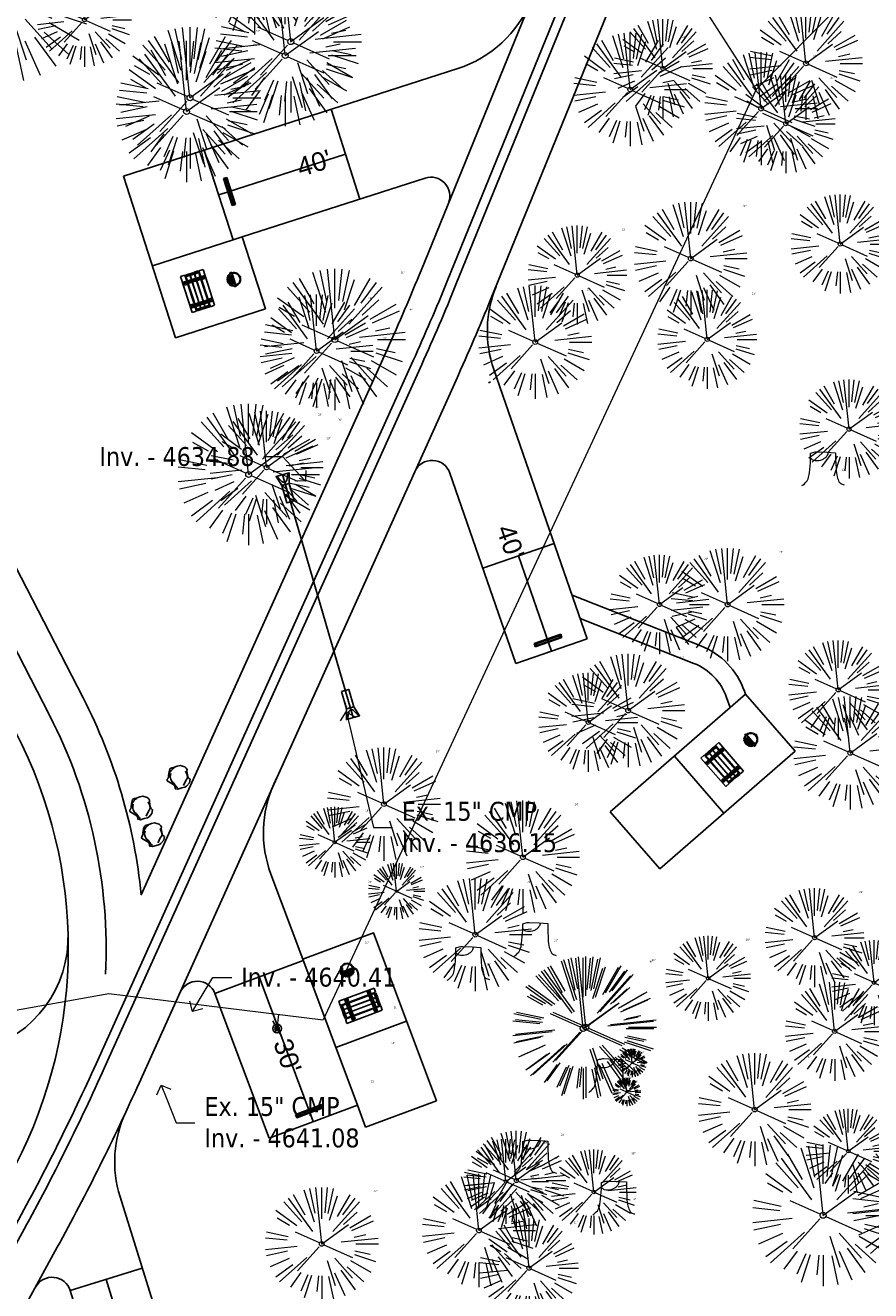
# Model space of a CAD drawing. Header units: feet. Extents: x 1134296 to 1140710, y 647902 to 649877.
# Tile 22 of 34: x 1134946 to 1135125, y 648709 to 648977. Entities that reach past the tile are written whole.
import ezdxf
from ezdxf import colors
from ezdxf.entities.mleader import LeaderData, LeaderLine
from ezdxf.math import Vec2, Vec3

# ---------------------------------------------------------------- set-up
doc = ezdxf.new("R2010")
doc.units = ezdxf.units.FT
doc.header["$MEASUREMENT"] = 0
for name, color, linetype, lineweight in [('-ANGLE-IRON', 8, 'Continuous', 25), ('V-SITE-VEGE', 8, 'Continuous', 18), ('V-SITE-VEGE-TEXT', 8, 'Continuous', 18), ('V-UTIL-WATR-LINE', 8, 'Continuous', 15)]:
    doc.layers.add(name, color=color, linetype=linetype, lineweight=lineweight)
for name, color, linetype in [('-BOLTS-LAGS-SCREWS', 7, 'Continuous'), ('-CONCRETE', 9, 'Continuous'), ('-HARDWARE', 7, 'Continuous'), ('-TIMBER', 5, 'Continuous'), ('C-CAMPSITE-PADS', 6, 'Continuous'), ('C-PRKG-WHEL-STOP', 9, 'Continuous'), ('C-ROAD-ASPHALT', 1, 'Continuous'), ('C-UTIL-WATER-MEP', 7, 'Continuous'), ('L-BARRIERROCK', 6, 'Continuous')]:
    doc.layers.add(name, color=color, linetype=linetype)
doc.layers.add('V-ANNO-TEXT', color=7, linetype='Continuous', lineweight=13, plot=False)
doc.styles.add('Arial', font='arial.ttf', dxfattribs={"height": 180})
doc.styles.add('SEI-Dim & Leader', font='tahoma.ttf')

# ---------------------------------------------------------------- blocks, each defined once
blk = doc.blocks.new('V-UTIL-IRRI-Spigot')
for points in [[(-1, 1.73), (-0.5, 0.87)], [(-0.5, -0.87), (0.5, 0.87)], [(0.5, -0.87), (1, -1.73)]]:
    blk.add_lwpolyline(points)
for radius in [1, 0.5]:
    blk.add_circle((0, 0), radius)
blk = doc.blocks.new('*U844', base_point=(1134998.911, 648764.627))
at = {"xscale": 0.9237604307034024, "yscale": 0.9237604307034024, "zscale": 0.9237604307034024}
blk.add_blockref('V-UTIL-IRRI-Spigot', (1134998.911, 648764.627), dxfattribs=at)
blk = doc.blocks.new('V-SITE-VEGE-Coniferious Tree 2')
at = {"color": 0, "linetype": 'ByBlock'}
for p, q in [((-0.0626, 0.1926), (-0.1545, 0.4755)), ((-0.0575, 0.2704), (-0.104, 0.4891)), ((-0.0003, 0.0026), (-0.0523, 0.4973)), ((0, 0.2219), (0, 0.5)), ((0.0289, 0.2753), (0.0522, 0.4973)), ((0.0572, 0.2693), (0.1039, 0.4891)), ((-0.0791, 0.1089), (-0.2939, 0.4045)), ((-0.146, 0.2528), (-0.25, 0.433)), ((0.0685, 0.211), (0.1382, 0.4256)), ((0.1391, 0.2411), (0.25, 0.433)), ((0.1869, 0.2573), (0.2939, 0.4045)), ((-0.1757, 0.1951), (-0.3346, 0.3716)), ((0.0978, 0.1086), (0.3345, 0.3716)), ((-0.2201, 0.1599), (-0.4046, 0.2939)), ((-0.2844, 0.1642), (-0.3931, 0.227)), ((0.192, 0.1729), (0.3116, 0.2806)), ((0.2488, 0.1436), (0.433, 0.25)), ((-0.0009, -0.0007), (0.235, 0.1707)), ((0.2659, 0.1184), (0.4568, 0.2034)), ((-0.2961, 0.0629), (-0.4891, 0.1039)), ((-0.0199, 0.0089), (-0.2319, 0.1032)), ((0.2873, 0.0611), (0.3885, 0.0826)), ((-0.306, 0.0322), (-0.4973, 0.0523)), ((0.1731, 0.0182), (0.4972, 0.0523)), ((0.3025, 0), (0.5, 0)), ((-0.2183, -0.0229), (-0.4973, -0.0523)), ((-0.3022, -0.0642), (-0.4891, -0.1039)), ((-0.023, -0.0255), (-0.2138, -0.2374)), ((0.0185, -0.0083), (0.272, -0.1211)), ((0.2936, -0.0624), (0.4274, -0.0908)), ((-0.2881, -0.1283), (-0.4568, -0.2034)), ((-0.132, -0.1189), (-0.3716, -0.3346)), ((0.0478, -0.1473), (0.1192, -0.3671)), ((0.1144, -0.1271), (0.2718, -0.3019)), ((0.2555, -0.1475), (0.433, -0.25)), ((0.2891, -0.094), (0.4755, -0.1545)), ((-0.2545, -0.1849), (-0.4046, -0.2939)), ((0.2254, -0.2029), (0.3716, -0.3346)), ((-0.1843, -0.2536), (-0.2767, -0.3808)), ((-0.1214, -0.2725), (-0.1856, -0.4168)), ((-0.091, -0.2799), (-0.1545, -0.4755)), ((-0.0297, -0.2818), (-0.0443, -0.4216)), ((0, -0.2818), (0, -0.5)), ((0.061, -0.2873), (0.1039, -0.4891)), ((0.1131, -0.2541), (0.2033, -0.4568)), ((0.1689, -0.2325), (0.2939, -0.4045))]:
    blk.add_line(p, q, dxfattribs=at)
blk.add_circle((0, 0), 0.0208)
blk = doc.blocks.new('_Open90')
at = {"color": 0, "linetype": 'ByBlock', "lineweight": -2}
for p, q in [((0, 0), (-1, 0)), ((-0.5, 0.5), (0, 0)), ((0, 0), (-0.5, -0.5))]:
    blk.add_line(p, q, dxfattribs=at)
blk = doc.blocks.new('*U897', base_point=(1134998.911, 648764.627))
at = {"xscale": 0.9237604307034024, "yscale": 0.9237604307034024, "zscale": 0.9237604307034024}
blk.add_blockref('V-UTIL-IRRI-Spigot', (1134998.911, 648764.627), dxfattribs=at)
blk = doc.blocks.new('V-SITE-VEGE-Stump')
for points in [[(-0.1229, -0.0143, 0.052613), (-0.0986, 0.0077, 0.106195), (-0.0905, 0.0219, 0.044862), (-0.0837, 0.0527, 0.020074), (-0.0776, 0.1229, 0.011675), (-0.0773, 0.1364, 0.007866), (-0.0776, 0.1565)], [(-0.0776, 0.1565, -0.027668), (-0.0534, 0.1634, -0.067978), (-0.0432, 0.1643), (0.0086, 0.1616), (0.054, 0.1591)], [(0.0151, 0.1613, -0.082864), (0.0081, 0.142, -0.111324), (-0.0021, 0.1306, -0.039313), (-0.0159, 0.1223, -0.049197), (-0.028, 0.1177, -0.066002), (-0.0447, 0.1155, -0.070187), (-0.0604, 0.1177, -0.114859), (-0.0685, 0.1223, -0.075938), (-0.0773, 0.1332)], [(0.054, 0.1591, 0.004334), (0.0538, 0.1369, 0.008344), (0.054, 0.1254), (0.0561, 0.0762, 0.046252), (0.0624, 0.0317, 0.069625), (0.0733, 0.0038, 0.149725), (0.0794, -0.002, 0.058523), (0.0992, -0.0091)]]:
    blk.add_lwpolyline(points, format="xyb")
blk = doc.blocks.new("5'_BarrierRock")
at = {"layer": 'L-BARRIERROCK', "flags": 128}
for points in [[(3.8, 25.2), (-4, 23.4), (-10.8, 21), (-17.7, 19.5), (-22.2, 16.5), (-24.3, 10.3), (-26.1, 0.1), (-25.5, -2.9), (-27, -7), (-29.1, -9.7), (-29.4, -13.3), (-11.1, -24.7), (-9.1, -29.7), (-9.1, -31.5), (-8.8, -33.6), (-1.9, -34.5), (7.7, -31.8), (16, -30), (19.6, -27.4), (27.1, -18.7), (28.9, -9.4), (24.1, -5.6), (22, 1.6), (21.4, 6.1), (20.8, 11.2), (21.1, 15.1), (19, 18.6), (15.2, 22.2), (3.8, 25.2)], [(-24.3, -3.8), (-24.3, 1.3), (-22.2, 8.2), (-18.6, 13.3), (-14.4, 18), (-11.4, 19.8)], [(-20.4, 4.6), (-21.9, -2.6), (-21.3, -6.4), (-20.4, -9.4), (-17.1, -15.7), (-12.9, -19), (-7, -26.8), (-5.5, -29.4), (-3.4, -30.6), (-1.9, -30.6)], [(17.5, 10.9), (21.6, 1.5), (22.6, -6.1), (17.2, -14.2), (15.4, -18.4), (13.4, -22.9), (12.2, -25.6)]]:
    blk.add_lwpolyline(points, dxfattribs=at)
blk = doc.blocks.new('*U1420')
at = {"flags": 128}
blk.add_lwpolyline([(-0.18, -2.31), (-1.38, -0.4), (1.38, 0.4), (1.38, -1.86)], dxfattribs=at)
blk.add_lwpolyline([(1.2, 0.35), (0.91, -1.14, -0.609257), (-0.16, -1.45), (-1.2, -0.35)], format="xyb", dxfattribs=at)
blk.add_lwpolyline([(2.45, -5.54), (0.89, -5.99), (-0.18, -2.31), (1.38, -1.86)], close=True, dxfattribs=at)
at = {"layer": 'Defpoints'}
blk.add_text('15" FES', height=0.2, rotation=106.1174, dxfattribs=at).set_placement((1.69, -3.21))
blk = doc.blocks.new('*U1418')
at = {"flags": 128}
blk.add_lwpolyline([(-2.45, 5.54), (-0.89, 5.99), (0.18, 2.31), (-1.38, 1.86)], close=True, dxfattribs=at)
blk.add_lwpolyline([(0.18, 2.31), (1.38, 0.4), (-1.38, -0.4), (-1.38, 1.86)], dxfattribs=at)
blk.add_lwpolyline([(-1.2, -0.35), (-0.91, 1.14, -0.609257), (0.16, 1.45), (1.2, 0.35)], format="xyb", dxfattribs=at)
at = {"layer": 'Defpoints'}
blk.add_text('15" FES', height=0.2, rotation=286.1174, dxfattribs=at).set_placement((-1.69, 3.21))
blk = doc.blocks.new('Wheel_Stop')
for points in [[(-36, 6.75), (36, 6.75)], [(-36, -2.25), (-36, 6.75)], [(-35.625, 4.5), (-36, 6.75)], [(-35.625, 0), (-36, -2.25)], [(-35.955, 6.48), (35.955, 6.48)], [(-35.625, 4.5), (-35.625, 0)], [(-35.625, 4.5), (35.625, 4.5)], [(-35.625, 0), (35.625, 0)], [(35.625, 4.5), (36, 6.75)], [(35.625, 4.5), (35.625, 0)], [(35.625, 0), (36, -2.25)], [(36, -2.25), (36, 6.75)], [(-36, -2.25), (36, -2.25)], [(-35.955, -1.98), (35.955, -1.98)]]:
    blk.add_lwpolyline(points)
for centre in [(-30, 2.25), (30, 2.25)]:
    blk.add_circle(centre, 0.5)
blk = doc.blocks.new('10FT_Precast Table')
at = {"layer": '-ANGLE-IRON'}
for p, q in [((-43.5, 15.3), (-46.5, 15.3)), ((-46.5, 15.3), (-46.5, -15.3)), ((-43.5, -15.3), (-43.5, 15.3)), ((-28.5, 21.1), (-28.5, 27.6)), ((-28.5, 27.6), (-24.5, 27.6)), ((-24.5, 21.1), (-28.5, 21.1)), ((-25.5, 15.3), (-28.5, 15.3)), ((-28.5, 15.3), (-28.5, -15.3)), ((-25.5, -15.3), (-25.5, 15.3)), ((-24.5, 27.6), (-24.5, 21.1)), ((28.5, 21.1), (28.5, 27.6)), ((28.5, 27.6), (32.5, 27.6)), ((32.5, 21.1), (28.5, 21.1)), ((32.5, 15.3), (29.5, 15.3)), ((29.5, 15.3), (29.5, -15.3)), ((32.5, 27.6), (32.5, 21.1)), ((32.5, -15.3), (32.5, 15.3)), ((46.5, 15.3), (43.5, 15.3)), ((43.5, 15.3), (43.5, -15.3)), ((46.5, -15.3), (46.5, 15.3)), ((-46.5, -15.3), (-43.5, -15.3)), ((-28.5, -15.3), (-25.5, -15.3)), ((-28.5, -27.6), (-28.5, -21.1)), ((-28.5, -21.1), (-24.5, -21.1)), ((-24.5, -27.6), (-28.5, -27.6)), ((-24.5, -21.1), (-24.5, -27.6)), ((28.5, -27.6), (28.5, -21.1)), ((28.5, -21.1), (32.5, -21.1)), ((32.5, -27.6), (28.5, -27.6)), ((29.5, -15.3), (32.5, -15.3)), ((32.5, -21.1), (32.5, -27.6)), ((43.5, -15.3), (46.5, -15.3))]:
    blk.add_line(p, q, dxfattribs=at)
at = {"layer": '-BOLTS-LAGS-SCREWS'}
for centre in [(-45, 14.3), (-45, 8.8), (-45, 2.8), (-27, 14.3), (-27, 8.8), (-27, 2.8), (-26.5, 26.1), (-26.5, 22.6), (30.5, 26.1), (30.5, 22.6), (31, 14.3), (31, 8.8), (31, 2.8), (45, 14.3), (45, 8.8), (45, 2.8), (-45, -2.8), (-45, -8.8), (-45, -14.3), (-27, -2.8), (-27, -8.8), (-27, -14.3), (-26.5, -22.6), (-26.5, -26.1), (30.5, -22.6), (30.5, -26.1), (31, -2.8), (31, -8.8), (31, -14.3), (45, -2.8), (45, -8.8), (45, -14.3)]:
    blk.add_circle(centre, 0.156, dxfattribs=at)
at = {"layer": '-CONCRETE'}
for p, q in [((-32, -30), (-32, 30)), ((-28.5, 30), (-28.5, 27.6)), ((-28.5, -27.1), (-28.5, 27.1)), ((32.5, 30), (32.5, 27.6)), ((32.5, -27.1), (32.5, 27.1)), ((36, -30), (36, 30)), ((-28.5, -30), (-28.5, -27.6)), ((32.5, -27.6), (32.5, -30))]:
    blk.add_line(p, q, dxfattribs=at)
at = {"layer": '-TIMBER'}
for p, q in [((-48, 18.7), (-48, 30)), ((-48, 30), (48, 30)), ((-48, 18.7), (48, 18.7)), ((-48, 5.9), (-48, 17.1)), ((-48, 17.1), (48, 17.1)), ((-48, 5.9), (48, 5.9)), ((-48, -5.6), (-48, 5.6)), ((-48, 5.6), (48, 5.6)), ((48, 18.7), (48, 30)), ((48, 17.1), (48, 5.9)), ((48, 5.6), (48, -5.6)), ((48, -5.6), (-48, -5.6)), ((-48, -17.1), (-48, -5.9)), ((48, -5.9), (-48, -5.9)), ((48, -17.1), (-48, -17.1)), ((-48, -30), (-48, -18.7)), ((-48, -18.7), (48, -18.7)), ((-48, -30), (48, -30)), ((48, -5.9), (48, -17.1)), ((48, -30), (48, -18.7))]:
    blk.add_line(p, q, dxfattribs=at)
blk = doc.blocks.new('*X1314')
at = {"color": 0}
for p, q in [((146.1, 353.6), (146.1, 353.7)), ((146.1, 352.9), (146.8, 353.6)), ((146.1, 352.5), (146.8, 353.3)), ((146.1, 351.8), (146.8, 352.6)), ((146.1, 351.5), (146.8, 352.2)), ((146.1, 350.8), (146.8, 351.5)), ((146.3, 350.7), (146.8, 351.2))]:
    blk.add_line(p, q, dxfattribs=at)
blk = doc.blocks.new('Pilot Rocks FS-30_18_PA')
at = {"layer": '-HARDWARE'}
for p, q in [((-8.8, 0), (-17.9, 0)), ((-17.9, 0), (-12.8, 0)), ((-10.2, 0), (10.2, 0)), ((8.8, 0), (17.9, 0)), ((12.8, 0), (17.9, 0)), ((-18.9, -1.4), (-18.9, -1)), ((-18.9, -1.4), (-18.9, -1)), ((-18.9, -4.6), (-18.9, -1.4)), ((-18.9, -1.4), (-18.9, -1.4)), ((-18.2, -1.4), (-18.2, -1)), ((-18.2, -1), (-18.2, -1.4)), ((-18.2, -1.4), (-18.1, -1.4)), ((-18.1, -1.4), (-18.1, -4.6)), ((-8.8, -0.6), (-17.9, -0.6)), ((-13.3, -0.6), (-17.9, -0.6)), ((-10.2, -0.6), (10.2, -0.6)), ((-10.2, -0.6), (-10.2, -11.3)), ((-10.2, -11.3), (-10.2, -14.8)), ((-10.2, -13.7), (-10.2, -14.8)), ((-9.5, -0.6), (-9.5, -11.3)), ((-9.5, -11.3), (-9.5, -14.8)), ((-9.5, -11.6), (9.5, -11.6)), ((-9.5, -12.3), (9.5, -12.3)), ((-9.5, -14.8), (-9.5, -14.5)), ((-8.8, -0.6), (-8.8, -11.6)), ((-8.3, -0.6), (-8.3, -11.6)), ((-7.5, -0.6), (-7.5, -11.6)), ((-7, -0.6), (-7, -11.6)), ((-6.2, -0.6), (-6.2, -11.6)), ((-5.7, -0.6), (-5.7, -11.6)), ((-4.9, -0.6), (-4.9, -11.6)), ((-4.3, -0.6), (-4.3, -11.6)), ((-3.6, -0.6), (-3.6, -11.6)), ((-3, -0.6), (-3, -11.6)), ((-2.2, -0.6), (-2.2, -11.6)), ((-1.7, -0.6), (-1.7, -11.6)), ((-0.9, -0.6), (-0.9, -11.6)), ((-0.4, -0.6), (-0.4, -11.6)), ((0.4, -0.6), (0.4, -11.6)), ((0.9, -0.6), (0.9, -11.6)), ((1.7, -0.6), (1.7, -11.6)), ((2.2, -0.6), (2.2, -11.6)), ((3, -0.6), (3, -11.6)), ((3.6, -0.6), (3.6, -11.6)), ((4.3, -0.6), (4.3, -11.6)), ((4.9, -0.6), (4.9, -11.6)), ((5.7, -0.6), (5.7, -11.6)), ((6.2, -0.6), (6.2, -11.6)), ((7, -0.6), (7, -11.6)), ((7.5, -0.6), (7.5, -11.6)), ((8.3, -0.6), (8.3, -11.6)), ((8.8, -0.6), (8.8, -11.6)), ((17.9, -0.6), (8.8, -0.6)), ((9.5, -0.6), (9.5, -11.3)), ((9.5, -11.3), (9.5, -14.8)), ((9.5, -14.5), (9.5, -14.8)), ((10.2, -0.6), (10.2, -11.3)), ((10.2, -11.3), (10.2, -14.8)), ((10.2, -14.8), (10.2, -13.7)), ((18.1, -4.6), (18.1, -1.4)), ((18.1, -1.4), (18.2, -1.4)), ((18.9, -4.6), (18.1, -4.6)), ((18.2, -1.4), (18.2, -1)), ((18.2, -1.4), (18.2, -1)), ((18.9, -1.4), (18.9, -1)), ((18.9, -1), (18.9, -1.4)), ((18.9, -1.4), (18.9, -1.4)), ((18.9, -1.4), (18.9, -4.6))]:
    blk.add_line(p, q, dxfattribs=at)
at = {"layer": '-HARDWARE', "flags": 128}
for points in [[(0, 18.2, 1), (-0.6, 18.2), (-0.6, 15, 1), (0, 15), (0, 18.2)], [(-11.8, -8.9, -1), (-11.3, -9.4), (-13.5, -11.7, -1), (-14, -11.3), (-11.8, -8.9)], [(11.8, -8.9, 1), (11.3, -9.4), (13.5, -11.7, 1), (14, -11.3), (11.8, -8.9)]]:
    blk.add_lwpolyline(points, format="xyb", dxfattribs=at)
at = {"layer": '-HARDWARE'}
for points in [[(-18.9, -4.6), (-18.9, -1.4), (-18.1, -1.4), (-18.1, -4.6)], [(-7.5, -11.6), (-8.3, -11.6), (-8.3, -0.6), (-7.5, -0.6)], [(-6.2, -11.6), (-7, -11.6), (-7, -0.6), (-6.2, -0.6)], [(-4.9, -11.6), (-5.7, -11.6), (-5.7, -0.6), (-4.9, -0.6)], [(-3.6, -11.6), (-4.3, -11.6), (-4.3, -0.6), (-3.6, -0.6)], [(-2.2, -11.6), (-3, -11.6), (-3, -0.6), (-2.2, -0.6)], [(-0.9, -11.6), (-1.7, -11.6), (-1.7, -0.6), (-0.9, -0.6)], [(-0.4, -11.6), (0.4, -11.6), (0.4, -0.6), (-0.4, -0.6)], [(0.9, -11.6), (1.7, -11.6), (1.7, -0.6), (0.9, -0.6)], [(2.2, -11.6), (3, -11.6), (3, -0.6), (2.2, -0.6)], [(3.6, -11.6), (4.3, -11.6), (4.3, -0.6), (3.6, -0.6)], [(4.9, -11.6), (5.7, -11.6), (5.7, -0.6), (4.9, -0.6)], [(6.2, -11.6), (7, -11.6), (7, -0.6), (6.2, -0.6)], [(7.5, -11.6), (8.3, -11.6), (8.3, -0.6), (7.5, -0.6)], [(18.9, -4.6), (18.9, -1.4), (18.1, -1.4), (18.1, -4.6)]]:
    blk.add_lwpolyline(points, close=True, dxfattribs=at)
for centre, radius, start, end in [((-17.9, -1), 1, 90, 180), ((-17.9, -1), 1, 90, 180), ((0, 0), 17.1, 0.1484, 179.8516), ((0, 0), 15.7, 0.161, 179.839), ((17.9, -1), 1, 0, 90), ((17.9, -1), 1, 0, 90), ((-17.9, -1), 0.333, 90, 180), ((-17.9, -1), 0.333, 90, 180), ((0, 0), 17.1, 182.0901, 220.7491), ((0, 0), 15.7, 182.2674, 220.2248), ((0, 0), 17.1, 220.7491, 233.2978), ((0, 0), 15.7, 220.2248, 229.5861), ((-9.9, -11.6), 0.333, 0, 180), ((-9.9, -14.8), 0.333, 180, 0), ((-9.9, -14.8), 0.333, 180, 0), ((0, 0), 15.7, 232.704, 307.296), ((0, 0), 17.1, 236.0414, 303.9586), ((9.9, -11.6), 0.333, 0, 180), ((9.9, -14.8), 0.333, 180, 0), ((9.9, -14.8), 0.333, 180, 0), ((0, 0), 15.7, 310.4139, 319.7752), ((0, 0), 17.1, 306.7022, 319.2509), ((0, 0), 15.7, 319.7752, 357.7326), ((0, 0), 17.1, 319.2509, 357.9099), ((17.9, -1), 0.333, 0, 90), ((17.9, -1), 0.333, 0, 90)]:
    blk.add_arc(centre, radius, start, end, dxfattribs=at)
at = {"layer": '-HARDWARE', "rotation": 180}
for p, xscale, yscale, zscale in [((137.7, 372.6), 1.066666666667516, 1.066666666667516, 1.066666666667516), ((-137.7, 372.6), -1.066666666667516, 1.066666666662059, 1.066666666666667)]:
    blk.add_blockref('*X1314', p, dxfattribs=dict(at, xscale=xscale, yscale=yscale, zscale=zscale))
blk = doc.blocks.new('C_PBASE-PACTOLA_02403811')
at = {"layer": ''}
for p, q in [((1134991.52, 648932.49), (1135030.31, 648944.98)), ((1135035.55, 648882.42), (1135049.56, 648842.03)), ((1135064.67, 648847.27), (1135049.56, 648842.03)), ((1135015.94, 648748.4), (1134997.21, 648741.39))]:
    blk.add_line(p, q, dxfattribs=at)
at = {"layer": '', "flags": 128}
for points in [[(1134553.98, 648677.28), (1134544.9, 648742.27, -0.094333), (1134550.43, 648854.34), (1134559, 648889.72, -0.142864), (1134712.37, 649156.83), (1134786.2, 649227.81, -0.041643), (1134812.01, 649248.79), (1134833.03, 649263.15, -0.265468), (1134926.96, 649270.71), (1134949.26, 649260.25, -0.036701), (1135013.16, 649224.33), (1135075.32, 649183.13, -0.302523), (1135105.39, 649111.58), (1135099.69, 649081.89, -0.049273), (1135094.1, 649063.04), (1135036.84, 648922.4, -0.009219), (1135029.58, 648905.45), (1134962.36, 648756.34, -0.019155), (1134945.3, 648722.05), (1134909.79, 648657.07, -0.111237)], [(1134983.49, 648950.91), (1135037.22, 648968.22, 0.221677), (1135052.71, 648982.59)], [(1135035.24, 648939.67, 0.637094), (1135030.31, 648944.98)], [(1135064.67, 648847.27), (1135044.86, 648904.39, -0.18209), (1135045.33, 648922.01)], [(1135061.46, 648856.54), (1135088.75, 648845.78, -0.218715), (1135097.99, 648836.14), (1135098.21, 648835.51)], [(1135063.19, 648851.56), (1135087.28, 648842.06, -0.218715), (1135094.21, 648834.83), (1135094.96, 648832.68)]]:
    blk.add_lwpolyline(points, format="xyb", dxfattribs=at)
at = {"layer": ''}
for points in [[(1134962.53, 648776.16, 0.132308), (1134950.67, 648831.07), (1134914.82, 648900.68, 0.300313), (1134722.66, 649008.58), (1134633.08, 649002.13, 0.139697), (1134603.21, 648991.25)], [(1135028.12, 648882.75, -0.678373), (1135035.55, 648882.42)], [(1135004.37, 648779.3), (1134997.6, 648797.39, -0.197934), (1134998.23, 648816.42), (1134998.86, 648817.84)], [(1134883.21, 648745.29), (1134936.31, 648760.03, 0.34627), (1134954.61, 648784.96)], [(1134978.34, 648772.3, -0.669542), (1134985.73, 648772.06), (1134997.21, 648741.39)], [(1134966.84, 648746.91, 0.186705), (1134965.62, 648728.91), (1134980.05, 648682.53)], [(1134964.77, 648677.78), (1134955.04, 648709.05, 0.662325), (1134947.71, 648709.78)]]:
    blk.add_lwpolyline(points, format="xyb", dxfattribs=at)
at = {"layer": '', "flags": 128}
blk.add_lwpolyline([(1135000.09, 648882.09), (1135015.01, 648830.56)], dxfattribs=at)
at = {"layer": 'C-CAMPSITE-PADS'}
blk.add_line((1135043.72, 648901.59), (1135044.19, 648901.75), dxfattribs=at)
for points in [[(1134966.35, 648945.4), (1134983.49, 648950.91), (1134989.62, 648931.88), (1134991.52, 648932.49), (1134996.43, 648917.26), (1134977.39, 648911.13)], [(1135069.55, 648810.56), (1135098.21, 648835.51), (1135108.72, 648823.45), (1135080.06, 648798.49)]]:
    blk.add_lwpolyline(points, close=True, dxfattribs=at)
for points in [[(1135004.37, 648779.3), (1135019.36, 648784.91), (1135032.68, 648749.32), (1135017.69, 648743.71)], [(1135004.37, 648779.3), (1135015.94, 648748.4)], [(1135015.94, 648748.4), (1135017.69, 648743.71)]]:
    blk.add_lwpolyline(points, dxfattribs=at)
at = {"layer": 'C-ROAD-ASPHALT'}
blk.add_lwpolyline([(1134916.81, 648653.23), (1134952.32, 648718.22, 0.019155), (1134969.66, 648753.05), (1135036.87, 648902.16, 0.009219), (1135044.25, 648919.38), (1135101.51, 649060.02, 0.049273), (1135107.54, 649080.38), (1135113.25, 649110.08, 0.302523), (1135079.74, 649189.8), (1135017.58, 649231, 0.036701), (1134952.66, 649267.49), (1134930.36, 649277.95, 0.265468), (1134828.52, 649269.75), (1134807.49, 649255.39, 0.041643), (1134780.65, 649233.58), (1134706.83, 649162.6, 0.057659), (1134625.2, 649063.66, -0.572256), (1134616.58, 649064.03), (1134601.86, 649091.79)], format="xyb", dxfattribs=at)
for points in [[(1134609.5, 649004.17, -0.084817), (1134717.92, 649151.06), (1134791.74, 649222.04, -0.041643), (1134816.52, 649242.18), (1134837.54, 649256.54, -0.265468), (1134923.57, 649263.47), (1134945.86, 649253.01, -0.036701), (1135008.74, 649217.67), (1135070.9, 649176.46, -0.302523), (1135097.53, 649113.09), (1135091.83, 649083.4, -0.049273), (1135086.69, 649066.05), (1135029.44, 648925.41, -0.009219), (1135022.29, 648908.74), (1134970.11, 648792.98, 0.09467), (1134957.79, 648834.73), (1134921.93, 648904.35, 0.300313), (1134722.09, 649016.56), (1134632.5, 649010.11, 0.090714)], [(1134633.65, 648994.15), (1134723.23, 649000.6, -0.300313), (1134907.7, 648897.02), (1134943.56, 648827.41, -0.242942), (1134943.47, 648735.65, -0.014482), (1134938.28, 648725.89), (1134902.77, 648660.9, -0.111237), (1134861.54, 648614.05), (1134757.48, 648538.57, 0.178397), (1134706.3, 648462.14, -0.47863), (1134656.99, 648438.88, -0.128153), (1134626.71, 648464.73), (1134623.06, 648469.96, -0.104209), (1134584.05, 648561.81), (1134566.4, 648651.59, -0.01381), (1134561.9, 648678.39), (1134552.83, 648743.38, -0.094333), (1134558.21, 648852.45), (1134566.77, 648887.84, -0.036442), (1134590.86, 648962.97, -0.28642)]]:
    blk.add_lwpolyline(points, format="xyb", close=True, dxfattribs=at)
at = {"layer": 'C-UTIL-WATER-MEP', "flags": 128}
blk.add_lwpolyline([(1134555.96, 648677.56), (1134546.88, 648742.55, -0.094333), (1134552.38, 648853.87), (1134560.94, 648889.25, -0.142864), (1134713.76, 649155.39), (1134787.59, 649226.37, -0.041643), (1134813.13, 649247.14), (1134834.16, 649261.5, -0.265468), (1134926.11, 649268.9), (1134948.41, 649258.44, -0.036701), (1135012.06, 649222.67), (1135074.22, 649181.46, -0.302523), (1135103.43, 649111.96), (1135097.72, 649082.26, -0.049273), (1135092.25, 649063.79), (1135034.99, 648923.15, -0.009219), (1135027.76, 648906.27), (1134960.54, 648757.16, -0.019155), (1134943.55, 648723.01), (1134908.04, 648658.03, -0.111237)], format="xyb", dxfattribs=at)
at = {"layer": 'Defpoints'}
blk.add_lwpolyline([(1134972.48, 648926.36), (1134972.48, 648926.36), (1134989.62, 648931.88)], dxfattribs=at)
at = {"layer": 'Defpoints', "flags": 128}
for points in [[(1135083.13, 648822.38), (1135093.64, 648810.31)], [(1135011.38, 648760.57), (1135026.37, 648766.18)]]:
    blk.add_lwpolyline(points, dxfattribs=at)
at = {"layer": '', "color": 221, "linetype": 'Continuous', "lineweight": -3}
for name, p in [('*U1420', (1135000.09, 648882.09)), ('*U1418', (1135015.01, 648830.56, 4636.63))]:
    blk.add_blockref(name, p, dxfattribs=at)
at = {"layer": '-HARDWARE'}
for p, xscale, yscale, zscale, rotation in [((1134989.76, 648923.52), 0.08333333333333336, 0.08333333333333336, 0.08333333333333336, 287.8525169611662), ((1135099.37, 648825.92), 0.08333333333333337, 0.08333333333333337, 0.08333333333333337, 311.0502192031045), ((1135013.76, 648777.03), 0.08333333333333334, 0.08333333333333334, 0.08333333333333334, 20.52012706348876)]:
    blk.add_blockref('Pilot Rocks FS-30_18_PA', p, dxfattribs=dict(at, xscale=xscale, yscale=yscale, zscale=zscale, rotation=rotation))
at = {"xscale": 0.08333333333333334, "yscale": 0.08333333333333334, "zscale": 0.08333333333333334}
for p, rotation in [((1134982.07, 648921.04), 287.8525169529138), ((1135093.28, 648820.61), 311.0502191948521), ((1135016.6, 648769.46), 20.52012705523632)]:
    blk.add_blockref('10FT_Precast Table', p, dxfattribs=dict(at, rotation=rotation))
at = {"layer": 'C-PRKG-WHEL-STOP'}
for p, xscale, yscale, zscale, rotation in [((1134988.99, 648942.18), 0.08333333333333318, 0.08333333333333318, 0.08333333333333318, 107.8525167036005), ((1135056.28, 648847.07), 0.08333333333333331, 0.08333333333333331, 0.08333333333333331, 199.1283012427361), ((1135005.68, 648747.29), 0.0833333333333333, 0.0833333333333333, 0.0833333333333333, 200.5201268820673)]:
    blk.add_blockref('Wheel_Stop', p, dxfattribs=dict(at, xscale=xscale, yscale=yscale, zscale=zscale, rotation=rotation))
at = {"layer": 'L-BARRIERROCK', "xscale": 0.08333333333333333, "yscale": 0.08333333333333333, "zscale": 0.08333333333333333}
for p in [(1134978.06, 648818.29), (1134970.13, 648811.79), (1134972.64, 648806.12)]:
    blk.add_blockref("5'_BarrierRock", p, dxfattribs=at)
at = {"layer": 'C-CAMPSITE-PADS', "char_height": 4, "attachment_point": 1, "style": 'Arial'}
for s, width, gutter_width, insert, rotation in [("40'", 10.6683, 12, (1135002.71, 648949.04), 16.9386), ("40'", 0.889, 1, (1135049.12, 648871.91), 289.0845), ("30'", 10.6683, 12, (1135001.83, 648762.92), 289.3408)]:
    blk.add_mtext_dynamic_manual_height_columns(s, width=width, gutter_width=gutter_width, heights=[0], dxfattribs=dict(at, insert=insert, rotation=rotation))
blk = doc.blocks.new('C_XBASE-PACTOLA_02403811')
at = {"layer": 'V-UTIL-WATR-LINE', "flags": 128}
for points in [[(1134946.43, 649283.89), (1135074.54, 649099.6), (1135109.75, 649053.73), (1135113.62, 649049.67), (1135081.39, 648993.54), (1135100.46, 648963.8), (1135008.67, 648766.44)], [(1135118.54, 648981.96), (1135100.46, 648963.8)], [(1134591.1, 648882.28), (1134535.17, 648864.35), (1134533.85, 648857.05), (1134522.21, 648792.11), (1134626.05, 648720.74), (1134717.16, 648725.14), (1134753.65, 648734.57), (1134963.23, 648772.06), (1135008.67, 648766.44)], [(1134998.91, 648764.63), (1134999.28, 648767.6)]]:
    blk.add_lwpolyline(points, dxfattribs=at)
at = {"layer": ''}
for name in ['*U844', '*U897']:
    blk.add_blockref(name, (1134998.91, 648764.63), dxfattribs=at)
at = {"layer": '', "xscale": 0.4618802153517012, "yscale": 0.4618802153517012, "zscale": 0.4618802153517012}
blk.add_blockref('V-UTIL-IRRI-Spigot', (1134998.91, 648764.63), dxfattribs=at)
at = {"layer": 'V-SITE-VEGE'}
for name, p, xscale, yscale, zscale in [('V-SITE-VEGE-Coniferious Tree 2', (1134994.16, 648990.46), 29.99963760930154, 29.99963760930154, 29.99963760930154), ('V-SITE-VEGE-Coniferious Tree 2', (1134941.4, 648983.26), 35.99956513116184, 35.99956513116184, 35.99956513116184), ('V-SITE-VEGE-Coniferious Tree 2', (1134958.08, 648978.56), 19.99975840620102, 19.99975840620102, 19.99975840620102), ('V-SITE-VEGE-Coniferious Tree 2', (1135001.81, 648973.91), 29.99963760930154, 29.99963760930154, 29.99963760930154), ('V-SITE-VEGE-Coniferious Tree 2', (1135000.65, 648970.97), 29.99963760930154, 29.99963760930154, 29.99963760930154), ('V-SITE-VEGE-Coniferious Tree 2', (1134980.46, 648962), 29.99963760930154, 29.99963760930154, 29.99963760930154), ('V-SITE-VEGE-Coniferious Tree 2', (1135080.72, 648968.22), 20.99974632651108, 20.99974632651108, 20.99974632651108), ('V-SITE-VEGE-Coniferious Tree 2', (1134979.72, 648959.1), 29.99963760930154, 29.99963760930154, 29.99963760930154), ('V-SITE-VEGE-Coniferious Tree 2', (1135106.75, 648956.51), 20.99974632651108, 20.99974632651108, 20.99974632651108), ('V-SITE-VEGE-Coniferious Tree 2', (1135118.31, 648931), 20.99974632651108, 20.99974632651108, 20.99974632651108), ('V-SITE-VEGE-Coniferious Tree 2', (1135062.55, 648924.4), 20.99974632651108, 20.99974632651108, 20.99974632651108), ('V-SITE-VEGE-Coniferious Tree 2', (1135011.16, 648910.73), 29.99963760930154, 29.99963760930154, 29.99963760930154), ('V-SITE-VEGE-Coniferious Tree 2', (1135090.1, 648910.78), 20.99974632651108, 20.99974632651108, 20.99974632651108), ('V-SITE-VEGE-Coniferious Tree 2', (1135120.17, 648891.74), 20.99974632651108, 20.99974632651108, 20.99974632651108), ('V-SITE-VEGE-Coniferious Tree 2', (1134992.88, 648882.13), 29.99963760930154, 29.99963760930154, 29.99963760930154), ('V-SITE-VEGE-Stump', (1135115.14, 648880.33), 40.31522404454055, 40.31522404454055, 40.31522404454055), ('V-SITE-VEGE-Coniferious Tree 2', (1135079.98, 648854.55), 20.99974632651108, 20.99974632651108, 20.99974632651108), ('V-SITE-VEGE-Coniferious Tree 2', (1135117.87, 648836.45), 20.99974632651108, 20.99974632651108, 20.99974632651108), ('V-SITE-VEGE-Coniferious Tree 2', (1135064.88, 648829.54), 20.99974632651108, 20.99974632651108, 20.99974632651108), ('V-SITE-VEGE-Coniferious Tree 2', (1135011.13, 648804.13), 14.99981880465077, 14.99981880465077, 14.99981880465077), ('V-SITE-VEGE-Coniferious Tree 2', (1135112.86, 648783.89), 20.99974632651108, 20.99974632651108, 20.99974632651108), ('V-SITE-VEGE-Stump', (1135054.11, 648780.51), 40.31522404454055, 40.31522404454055, 40.31522404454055), ('V-SITE-VEGE-Coniferious Tree 2', (1135090.3, 648775.27), 17.99978256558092, 17.99978256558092, 17.99978256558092), ('V-SITE-VEGE-Coniferious Tree 2', (1135125.47, 648774.35), 17.99978256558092, 17.99978256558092, 17.99978256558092), ('V-SITE-VEGE-Stump', (1135039.93, 648775.42), 40.31522404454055, 40.31522404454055, 40.31522404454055), ('V-SITE-VEGE-Coniferious Tree 2', (1135063.81, 648764.63), 29.99963760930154, 29.99963760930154, 29.99963760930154), ('V-SITE-VEGE-Coniferious Tree 2', (1135064.37, 648764.93), 29.99963760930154, 29.99963760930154, 29.99963760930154), ('V-SITE-VEGE-Coniferious Tree 2', (1135117.12, 648764.02), 20.99974632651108, 20.99974632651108, 20.99974632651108), ('V-SITE-VEGE-Stump', (1135069.93, 648751.63), 40.31522404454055, 40.31522404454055, 40.31522404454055), ('V-SITE-VEGE-Coniferious Tree 2', (1135120.01, 648738.6), 17.99978256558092, 17.99978256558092, 17.99978256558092), ('V-SITE-VEGE-Coniferious Tree 2', (1135049.63, 648732.39), 20.99974632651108, 20.99974632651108, 20.99974632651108), ('V-SITE-VEGE-Coniferious Tree 2', (1135047.44, 648732.19), 17.99978256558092, 17.99978256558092, 17.99978256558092), ('V-SITE-VEGE-Stump', (1135054.12, 648734.34), 40.31522404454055, 40.31522404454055, 40.31522404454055), ('V-SITE-VEGE-Coniferious Tree 2', (1135114.67, 648725), 29.99963760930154, 29.99963760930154, 29.99963760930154), ('V-SITE-VEGE-Coniferious Tree 2', (1135135.88, 648726.92), 29.99963760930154, 29.99963760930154, 29.99963760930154), ('V-SITE-VEGE-Coniferious Tree 2', (1135066.06, 648729.95), 17.99978256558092, 17.99978256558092, 17.99978256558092), ('V-SITE-VEGE-Stump', (1135070.79, 648725.66), 40.31522404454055, 40.31522404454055, 40.31522404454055), ('V-SITE-VEGE-Coniferious Tree 2', (1135052.33, 648713.81), 20.99974632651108, 20.99974632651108, 20.99974632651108)]:
    blk.add_blockref(name, p, dxfattribs=dict(at, xscale=xscale, yscale=yscale, zscale=zscale))
at = {"layer": 'V-SITE-VEGE', "rotation": 8.537736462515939e-07}
for p, xscale, yscale, zscale in [((1135111.04, 648969.32), 23.99971008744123, 23.99971008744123, 23.99971008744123), ((1135073.77, 648963.77), 23.99971008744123, 23.99971008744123, 23.99971008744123), ((1135101.51, 648959.71), 23.99971008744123, 23.99971008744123, 23.99971008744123), ((1135086.6, 648927.91), 23.99971008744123, 23.99971008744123, 23.99971008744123), ((1135007.28, 648908.31), 23.99971008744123, 23.99971008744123, 23.99971008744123), ((1135053.64, 648910.2), 23.99971008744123, 23.99971008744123, 23.99971008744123), ((1134996.68, 648883.62), 23.99971008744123, 23.99971008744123, 23.99971008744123), ((1135094.42, 648854.52), 23.99971008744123, 23.99971008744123, 23.99971008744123), ((1135073.34, 648832.06), 23.99971008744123, 23.99971008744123, 23.99971008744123), ((1135120.41, 648823.07), 23.99971008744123, 23.99971008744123, 23.99971008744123), ((1135021.57, 648812.21), 23.99971008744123, 23.99971008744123, 23.99971008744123), ((1135051.02, 648800.96), 23.99971008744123, 23.99971008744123, 23.99971008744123), ((1135024.25, 648793.72), 11.99985504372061, 11.99985504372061, 11.99985504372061), ((1135040.94, 648784.53), 23.99971008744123, 23.99971008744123, 23.99971008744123), ((1135074.2, 648757.34), 5.999927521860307, 5.999927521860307, 5.999927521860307), ((1135100.16, 648747.42), 23.99971008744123, 23.99971008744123, 23.99971008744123), ((1135073.04, 648751.15), 5.999927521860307, 5.999927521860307, 5.999927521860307), ((1135041.71, 648721.77), 23.99971008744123, 23.99971008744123, 23.99971008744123), ((1135008.38, 648718.94), 23.99971008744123, 23.99971008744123, 23.99971008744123)]:
    blk.add_blockref('V-SITE-VEGE-Coniferious Tree 2', p, dxfattribs=dict(at, xscale=xscale, yscale=yscale, zscale=zscale))
at = {"layer": 'V-SITE-VEGE-TEXT', "char_height": 0.4, "attachment_point": 7, "style": 'SEI-Dim & Leader'}
for s, insert in [('30"', (1134994.42, 648976)), ('30"', (1134993.68, 648973.1)), ('24"', (1135084.74, 648974.77)), ('24"', (1135112.47, 648970.71)), ('21"', (1135116.22, 648966.01)), ('24"', (1135097.57, 648938.91)), ('21"', (1135072.03, 648933.9)), ('30"', (1135025.12, 648924.73)), ('24"', (1135018.24, 648919.31)), ('24"', (1135064.61, 648921.2)), ('21"', (1135099.57, 648920.28)), ('30"', (1135026.9, 648916.91)), ('24"', (1135021.31, 648910.91)), ('30"', (1135006.84, 648896.13)), ('24"', (1135007.65, 648894.62)), ('30"', (1135011.85, 648893.52)), ('30"', (1135009.39, 648889.59)), ('12"', (1135118.62, 648882.93)), ('24"', (1135105.38, 648865.52)), ('21"', (1135089.45, 648864.05)), ('24"', (1135084.3, 648843.06)), ('21"', (1135074.35, 648839.04)), ('24"', (1135032.54, 648823.21)), ('24"', (1135061.99, 648811.96)), ('15"', (1135017.61, 648810.63)), ('12"', (1135029.24, 648798.72)), ('24"', (1135018.21, 648795.54)), ('24"', (1135051.91, 648795.53)), ('21"', (1135122.33, 648793.39)), ('24"', (1135021.91, 648789.65)), ('24"', (1135017.52, 648782.63)), ('12"', (1135057.59, 648783.11)), ('18"', (1135098.28, 648783.27)), ('12"', (1135043.41, 648778.02)), ('30"', (1135077.77, 648778.63)), ('30"', (1135078.33, 648778.93)), ('21"', (1135023.63, 648768.9)), ('18"', (1135023.12, 648761.36)), ('6"', (1135076.19, 648759.34)), ('24"', (1135111.12, 648758.42)), ('21"', (1135018.82, 648753.22)), ('12"', (1135073.4, 648754.23)), ('6"', (1135075.03, 648753.15)), ('18"', (1135055.41, 648740.19)), ('21"', (1135059.1, 648741.89)), ('24"', (1135057.6, 648736.94)), ('18"', (1135074.04, 648737.95)), ('24"', (1135052.67, 648732.77)), ('24"', (1135019.35, 648729.94)), ('12"', (1135074.27, 648728.26)), ('21"', (1135061.8, 648723.31))]:
    blk.add_mtext(s, dxfattribs=dict(at, insert=insert))
at = {"layer": 'V-ANNO-TEXT'}
ml = blk.add_multileader_mtext('Standard', dxfattribs=at)
ml.set_content('Inv. - 4634.88', color=256, style='SEI-Dim & Leader')
ml.set_leader_properties(color=256, linetype='ByLayer', lineweight=-1)
ml.set_arrow_properties(name='OPEN90')
ml.build(insert=Vec2(0, 0))
ml.multileader.update_dxf_attribs({"text_left_attachment_type": 2, "text_right_attachment_type": 2, "dogleg_length": 0.1, "arrow_head_size": 3.2, "scale": 40})
ctx = ml.context
ctx.base_point, ctx.scale, ctx.arrow_head_size, ctx.plane_origin = Vec3(1134957.94, 648885.84), 40, 3.2, Vec3(1135004.96, 648880.73)
ctx.left_attachment, ctx.right_attachment, ctx.text_align_type = 2, 2, 2
notes = []
notes.append((ctx, [(0, (1, 1, 0), (1135000.14, 648885.84), (-1, 0), 4, [(0, [(1135004.96, 648880.73)], 0, [])])]))
ctx.mtext.insert, ctx.mtext.alignment, ctx.mtext.flow_direction = Vec3(1134994.14, 648887.93), 3, 5
ml = blk.add_multileader_mtext('Standard', dxfattribs=at)
ml.set_content('Ex. 15" CMP\\PInv. - 4636.15', color=256, style='SEI-Dim & Leader')
ml.set_leader_properties(color=256, linetype='ByLayer', lineweight=-1)
ml.set_arrow_properties(name='OPEN90')
ml.build(insert=Vec2(0, 0))
ml.multileader.update_dxf_attribs({"text_left_attachment_type": 2, "text_right_attachment_type": 2, "dogleg_length": 0.1, "arrow_head_size": 3.2, "scale": 40})
ctx = ml.context
ctx.base_point, ctx.scale, ctx.arrow_head_size, ctx.plane_origin = Vec3(1135023.36, 648807.24, 4636.15), 40, 3.2, Vec3(1135013.58, 648831.82, 4636.15)
ctx.left_attachment, ctx.right_attachment = 2, 2
notes.append((ctx, [(0, (1, 1, 0), (1135019.36, 648807.24, 4636.15), (1, 0), 4, [(0, [(1135013.58, 648831.82, 4636.15)], 0, [])])]))
ctx.mtext.insert, ctx.mtext.flow_direction = Vec3(1135025.36, 648812.7, 4636.15), 5
ml = blk.add_multileader_mtext('Standard', dxfattribs=at)
ml.set_content('Inv. - 4640.41', color=256, style='SEI-Dim & Leader')
ml.set_leader_properties(color=256, linetype='ByLayer', lineweight=-1)
ml.set_arrow_properties(name='OPEN90')
ml.build(insert=Vec2(0, 0))
ml.multileader.update_dxf_attribs({"text_left_attachment_type": 2, "text_right_attachment_type": 2, "dogleg_length": 0.1, "arrow_head_size": 3.2, "scale": 40})
ctx = ml.context
ctx.base_point, ctx.scale, ctx.arrow_head_size, ctx.plane_origin = Vec3(1134989.3, 648775.44), 40, 3.2, Vec3(1134980.96, 648768.22)
ctx.left_attachment, ctx.right_attachment = 2, 2
notes.append((ctx, [(1, (1, 1, 0), (1134985.3, 648775.44), (1, 0), 4, [(0, [(1134980.96, 648768.22)], 0, [])])]))
ctx.mtext.insert, ctx.mtext.flow_direction = Vec3(1134991.3, 648777.52), 5
ml = blk.add_multileader_mtext('Standard', dxfattribs=at)
ml.set_content('Ex. 15" CMP\\PInv. - 4641.08', color=256, style='SEI-Dim & Leader')
ml.set_leader_properties(color=256, linetype='ByLayer', lineweight=-1)
ml.set_arrow_properties(name='OPEN90')
ml.build(insert=Vec2(0, 0))
ml.multileader.update_dxf_attribs({"text_left_attachment_type": 2, "text_right_attachment_type": 2, "dogleg_length": 0.1, "arrow_head_size": 3.2, "scale": 40})
ctx = ml.context
ctx.base_point, ctx.scale, ctx.arrow_head_size, ctx.plane_origin = Vec3(1134981.51, 648744.62), 40, 3.2, Vec3(1134974.33, 648752.63)
ctx.left_attachment, ctx.right_attachment = 2, 2
notes.append((ctx, [(0, (1, 1, 0), (1134977.51, 648744.62), (1, 0), 4, [(0, [(1134974.33, 648752.63)], 0, [])])]))
ctx.mtext.insert, ctx.mtext.flow_direction = Vec3(1134983.51, 648750.09), 5
for ctx, leaders in notes:
    for number, flags, end, landing, length, lines in leaders:
        leader = LeaderData()
        leader.index, (leader.has_last_leader_line, leader.has_dogleg_vector, leader.attachment_direction) = number, flags
        leader.last_leader_point, leader.dogleg_vector, leader.dogleg_length = Vec3(end), Vec3(landing), length
        for number, points, colour, breaks in lines:
            line = LeaderLine()
            line.index, line.vertices, line.color, line.breaks = number, Vec3.list(points), colors.encode_raw_color(colour), breaks
            leader.lines.append(line)
        ctx.leaders.append(leader)

msp = doc.modelspace()

# ---------------------------------------------------------------- block references
at = {"layer": ''}
msp.add_blockref('C_XBASE-PACTOLA_02403811', (0, 0), dxfattribs=at)

# ---------------------------------------------------------------- next in the draw order: linework, layer by layer
for p, q in [((1135010.35, 648959.57), (1135016.49, 648940.53)), ((1134986.55, 648941.4), (1135013.42, 648950.05)), ((1135042.55, 648862.22), (1135057.67, 648867.47)), ((1135057.12, 648844.65), (1135050.11, 648864.84)), ((1134985.73, 648772.06), (1135004.46, 648779.07)), ((1135006.57, 648744.89), (1134995.09, 648775.56)), ((1134955.04, 648709.05), (1134970.32, 648713.8)), ((1134962.68, 648711.42), (1134972.41, 648680.15))]:
    msp.add_line(p, q, dxfattribs=at)

# ---------------------------------------------------------------- next in the draw order: block references
msp.add_blockref('C_PBASE-PACTOLA_02403811', (0, 0), dxfattribs=at)

doc.saveas('drawing.dxf')
